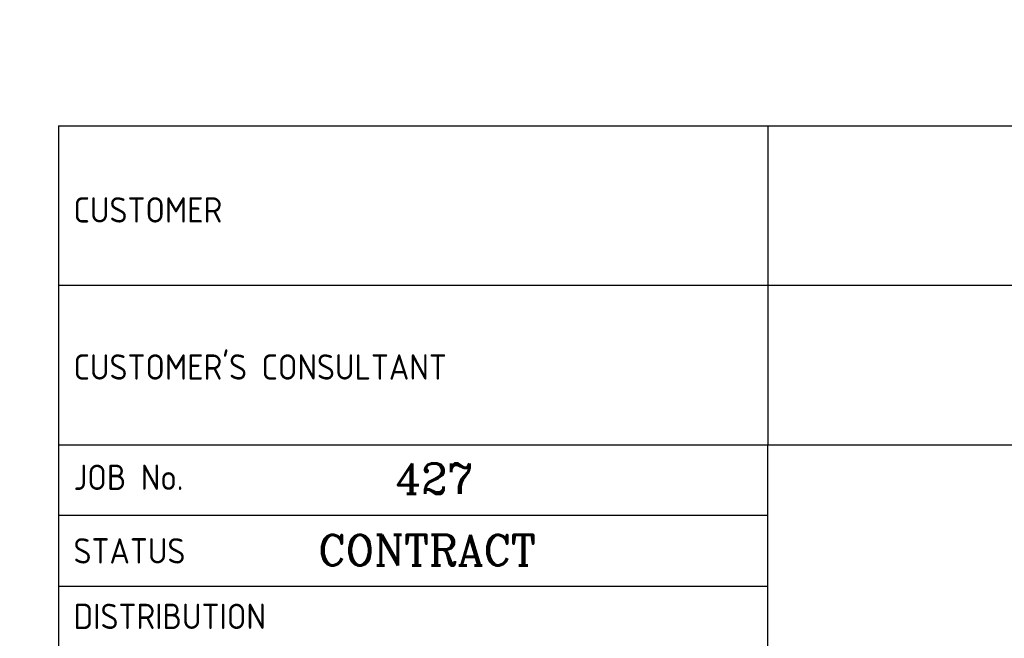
# Model space of a CAD drawing. Extents: x -11758 to 4934791, y -233543 to 1826789.
# Tile 74 of 107: x 137723 to 152303, y 213912 to 223078. Entities that reach past the tile are written whole.
import ezdxf
from ezdxf.enums import TextEntityAlignment as Align

# ---------------------------------------------------------------- set-up
doc = ezdxf.new("R2010")
doc.units = 0
doc.header["$LTSCALE"] = 800
doc.header["$MEASUREMENT"] = 0
doc.linetypes.add('CONTINOUS', pattern=[0])
doc.layers.get('0').update_dxf_attribs({"linetype": 'CONTINUOUS'})
doc.layers.add('T', color=3, linetype='CONTINUOUS', lineweight=15)
doc.layers.add('TEXT', color=3, linetype='CONTINUOUS', lineweight=15)
doc.styles.add('COMPLEX', font='complex')
doc.styles.add('ROMANS', font='ISO9.shx', dxfattribs={"width": 0.8})
doc.styles.add('S3', font='ROMANS1.SHX', dxfattribs={"width": 0.8})
doc.styles.get("Standard").update_dxf_attribs({"font": 'ISO9'})

# ---------------------------------------------------------------- blocks, each defined once
blk = doc.blocks.new('A$C731D3036')
for p, q in [((-593.64, 265.66), (-26.68, 265.66)), ((-593.64, 265.66), (-593.64, 37.8)), ((-438, 265.66), (-438, 195.66)), ((-593.64, 230.66), (-26.68, 230.66)), ((-593.64, 195.66), (-26.68, 195.66)), ((-438, 26.68), (-438, 195.66)), ((-438, 180.09), (-593.64, 180.09)), ((-438, 164.53), (-593.64, 164.53))]:
    blk.add_line(p, q)
for s, height, p in [('CUSTOMER', 5.558, (-590.37, 244.44)), ("CUSTOMER'S CONSULTANT", 5.5584, (-590.37, 209.94)), ('JOB No.', 5.558, (-590.37, 185.72)), ('STATUS', 5.558, (-590.37, 169.56)), ('DISTRIBUTION', 5.5584, (-590.37, 155.18))]:
    blk.add_text(s, height=height).set_placement(p)
at = {"layer": 'TEXT', "color": 3, "style": 'COMPLEX'}
for s, p in [('427', (-511.19, 184.87)), ('CONTRACT', (-512.8, 169.16))]:
    blk.add_text(s, height=6.67, dxfattribs=at).set_placement(p, align=Align.CENTER)

msp = doc.modelspace()

# ---------------------------------------------------------------- block references
at = {"color": 1, "linetype": 'CONTINOUS', "lineweight": 15, "xscale": 67.46500254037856, "yscale": 67.46500254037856, "zscale": 67.46500254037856}
msp.add_blockref('A$C731D3036', (178350, 203580.5), dxfattribs=at)

# ---------------------------------------------------------------- texts
at = {"layer": 'T', "insert": (47582.6, 222784.9), "char_height": 300, "width": 2465.063, "attachment_point": 1, "style": 'S3'}
msp.add_mtext('\\pi78.246;PW TANK AT \\P\\pi369.67;EL. 29.0M', dxfattribs=at)
at = {"layer": 'TEXT', "insert": (139240.4, 233422.1), "char_height": 450, "width": 25083.616, "attachment_point": 1, "style": 'ROMANS'}
msp.add_mtext('\\pi-450,l450;{\\Fromans|c0;1. ALL DIMENSIONS ARE IN MM & ELEVATIONS IN METERS UNLESS STATED OTHERWISE. \\P\\pi-900,l900;2. ALL ELEVATIONS ARE WITH RESPECT TO TG HALL 0.0M WHICH CORRESPONDS TO    RL(+)219.0M  \\P3. ALL CIVIL DETAILS SUCH AS DOORS/WALLS/CLADDINGS/OPENINGS/TOILETS/ STAIRCASES/LIFT ETC. ARE INDICATIVE ONLY & FOR EXACT DETAILS REFER CIVIL/ARCHITECTURE DRAWINGS. \\P4. CIVIL TO PROVIDE 2NOs. EPS (TOS) 250MM WIDEx13800MM LONG FOR HPH-5, 250MM WIDEx16300MM LONG FOR HPH-6 FOR MOVEMENT OF HP.HEATERS AS PER LOCATION SHOWN IN THE DWG. }', dxfattribs=at)
at = {"layer": 'TEXT', "color": 4, "insert": (93858.4, 222589.9), "char_height": 400, "width": 1742.273, "attachment_point": 1, "style": 'ROMANS'}
msp.add_mtext('\\pi215.9;DMCW  \\P\\pi292.09;TANK \\P\\pi64.47;{\\H0.875x;10 Cu.M}', dxfattribs=at)

doc.saveas('drawing.dxf')
